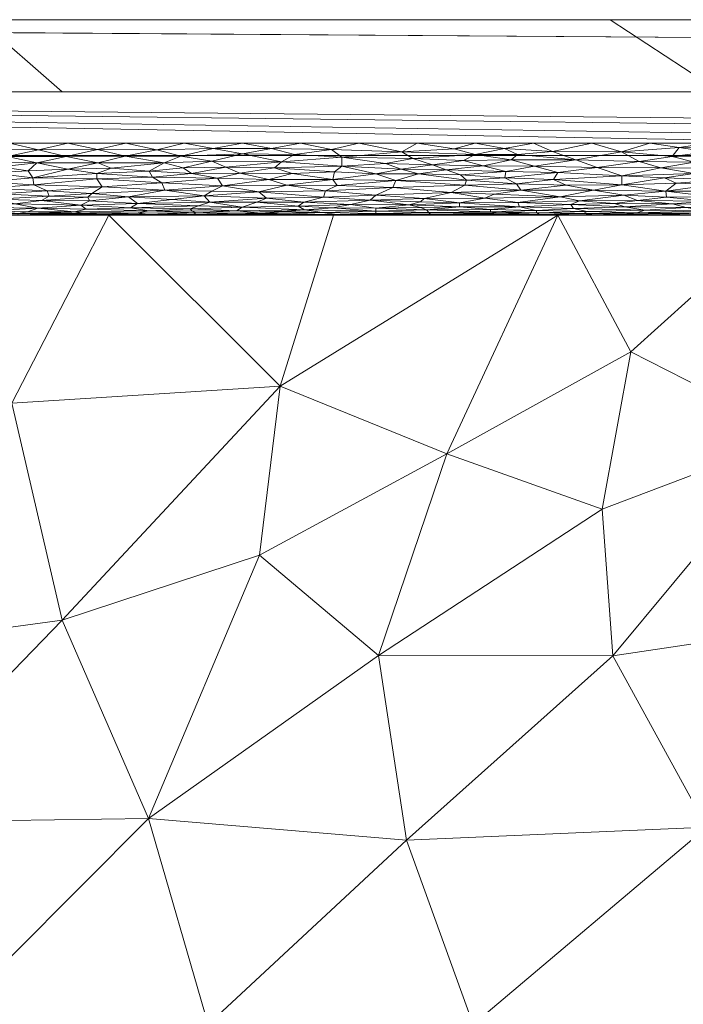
# Model space of a CAD drawing. Header units: millimetres. Extents: x -300 to 300, y 0 to 450.
# Tile 226 of 256: x 54 to 72, y 423 to 450. Entities that reach past the tile are written whole.
import ezdxf

# ---------------------------------------------------------------- set-up
doc = ezdxf.new("R2010")
doc.units = ezdxf.units.MM
doc.layers.add('A-GENM', color=13, linetype='Continuous')

# ---------------------------------------------------------------- blocks, each defined once
blk = doc.blocks.new('MODEL_CCAS0420-1080410R0 - MODEL_CCAS0420-1080410R0-453240-Preview')
at = {"layer": 'A-GENM', "lineweight": 9}
mesh = blk.add_polyface(dxfattribs=at)
corners = [(-296.159, -20, -110), (-295.657, -15.55, -110), (-294.177, -11.323, -110), (-291.793, -7.531, -110), (-288.625, -4.364, -110), (-284.831, -1.981, -110), (-280.602, -0.502, -110), (-276.147, 0, -110), (276.147, 0, -110), (280.596, -0.501, -110), (284.825, -1.978, -110), (288.619, -4.359, -110), (291.788, -7.525, -110), (294.174, -11.316, -110), (295.656, -15.545, -110), (296.159, -20, -110), (296.159, -426.171, -110), (295.658, -430.617, -110), (294.182, -434.842, -110), (291.802, -438.632, -110), (288.638, -441.797, -110), (284.848, -444.179, -110), (280.622, -445.657, -110), (276.171, -446.159, -110), (-276.171, -446.159, -110), (-280.617, -445.658, -110), (-284.842, -444.182, -110), (-288.632, -441.802, -110), (-291.797, -438.638, -110), (-294.179, -434.848, -110), (-295.657, -430.622, -110), (-296.159, -426.171, -110)]
mesh.append_faces([[corners[k] for k in face] for face in [(15, 12, 13, 14)]], dxfattribs={"vtx0": -1})
mesh.append_faces([[corners[k] for k in face] for face in [(16, 8, 15)]], dxfattribs={"vtx0": -1, "vtx1": -1})
mesh.append_faces([[corners[k] for k in face] for face in [(24, 31, 7, 8)]], dxfattribs={"vtx0": -1, "vtx1": -1, "vtx3": -1})
mesh.append_faces([[corners[k] for k in face] for face in [(31, 24, 25, 30), (18, 21, 22, 17), (17, 22, 23, 16)]], dxfattribs={"vtx0": -1, "vtx2": -1})
mesh.append_faces([[corners[k] for k in face] for face in [(0, 3, 4, 5), (0, 5, 6, 7)]], dxfattribs={"vtx0": -1, "vtx3": -1})
mesh.append_faces([[corners[k] for k in face] for face in [(28, 29, 27)]], dxfattribs={"vtx1": -1})
mesh.append_faces([[corners[k] for k in face] for face in [(25, 26, 30), (11, 12, 15, 10), (9, 10, 15, 8), (31, 0, 7)]], dxfattribs={"vtx1": -1, "vtx2": -1})
mesh.append_faces([[corners[k] for k in face] for face in [(23, 24, 8, 16)]], dxfattribs={"vtx1": -1, "vtx2": -1, "vtx3": -1})
mesh.append_faces([[corners[k] for k in face] for face in [(26, 27, 29, 30)]], dxfattribs={"vtx1": -1, "vtx3": -1})
mesh.append_faces([[corners[k] for k in face] for face in [(19, 20, 21, 18)]], dxfattribs={"vtx2": -1})
mesh.append_faces([[corners[k] for k in face] for face in [(0, 1, 2, 3)]], dxfattribs={"vtx3": -1})
mesh = blk.add_polyface(dxfattribs=at)
corners = [(-279.918, -2), (-292.651, -7.27), (-297.929, -20), (-297.929, -224.97), (-297.929, -429.94), (-292.661, -442.661), (-279.94, -447.929), (0, -447.929), (279.94, -447.929), (292.661, -442.661), (297.929, -429.94), (297.929, -224.97), (297.929, -20), (292.651, -7.27), (279.918, -2), (0, -2), (0, -3.5), (13.257, -3.5), (26.515, -3.5), (39.772, -3.5), (53.029, -3.5), (66.287, -3.5), (79.544, -3.5), (92.801, -3.5), (106.059, -3.5), (119.316, -3.5), (132.573, -3.5), (145.831, -3.5), (159.088, -3.5), (172.345, -3.5), (185.603, -3.5), (198.86, -3.5), (212.117, -3.5), (225.375, -3.5), (238.632, -3.5), (251.889, -3.5), (265.147, -3.5), (278.404, -3.5), (291.028, -7.487), (296.497, -19.511), (296.5, -32.769), (296.5, -46.026), (296.5, -59.283), (296.5, -72.541), (296.5, -85.798), (296.5, -99.055), (296.5, -112.313), (296.5, -125.57), (296.5, -138.827), (296.5, -152.085), (296.5, -165.342), (296.5, -178.599), (296.5, -191.857), (296.5, -205.114), (296.5, -218.371), (296.5, -231.629), (296.5, -244.886), (296.5, -258.143), (296.499, -271.401), (296.499, -284.658), (296.499, -297.915), (296.499, -311.173), (296.499, -324.43), (296.499, -337.687), (296.5, -350.945), (296.5, -364.202), (296.5, -377.459), (296.5, -390.717), (296.5, -403.974), (296.5, -417.231), (296.497, -430.489), (291.028, -442.513), (278.404, -446.5), (265.147, -446.5), (251.889, -446.5), (238.632, -446.5), (225.375, -446.5), (212.117, -446.5), (198.86, -446.5), (185.603, -446.5), (172.345, -446.5), (159.088, -446.5), (145.831, -446.5), (132.573, -446.5), (119.316, -446.5), (106.059, -446.5), (92.801, -446.5), (79.544, -446.5), (66.287, -446.5), (53.029, -446.5), (39.772, -446.5), (26.515, -446.5), (13.257, -446.5), (0, -446.5), (-12.926, -446.5), (-25.852, -446.5), (-38.777, -446.5), (-51.703, -446.5), (-64.629, -446.5), (-77.555, -446.5), (-90.48, -446.5), (-103.406, -446.5), (-116.332, -446.5), (-129.258, -446.5), (-142.183, -446.5), (-155.109, -446.5), (-168.035, -446.5), (-180.961, -446.5), (-193.887, -446.5), (-206.812, -446.5), (-219.738, -446.5), (-232.664, -446.5), (-245.59, -446.5), (-258.515, -446.5), (-271.441, -446.5), (-284.356, -445.968), (-294.544, -438.124), (-296.5, -425.35), (-296.5, -412.424), (-296.5, -399.498), (-296.5, -386.572), (-296.5, -373.646), (-296.5, -360.721), (-296.5, -347.795), (-296.499, -334.869), (-296.499, -321.943), (-296.499, -309.018), (-296.499, -296.092), (-296.499, -283.166), (-296.499, -270.24), (-296.5, -257.315), (-296.5, -244.389), (-296.5, -231.463), (-296.5, -218.537), (-296.5, -205.611), (-296.5, -192.686), (-296.5, -179.76), (-296.5, -166.834), (-296.5, -153.908), (-296.5, -140.983), (-296.5, -128.057), (-296.5, -115.131), (-296.5, -102.205), (-296.5, -89.28), (-296.5, -76.354), (-296.5, -63.428), (-296.5, -50.502), (-296.5, -37.576), (-296.5, -24.651), (-294.544, -11.876), (-284.356, -4.032), (-271.441, -3.5), (-258.515, -3.5), (-245.59, -3.5), (-232.664, -3.5), (-219.738, -3.5), (-206.812, -3.5), (-193.887, -3.5), (-180.961, -3.5), (-168.035, -3.5), (-155.109, -3.5), (-142.183, -3.5), (-129.258, -3.5), (-116.332, -3.5), (-103.406, -3.5), (-90.48, -3.5), (-77.555, -3.5), (-64.629, -3.5), (-51.703, -3.5), (-38.777, -3.5), (-25.852, -3.5), (-12.926, -3.5), (-294.538, -438.129), (-294.547, -438.108)]
mesh.append_faces([[corners[k] for k in face] for face in [(116, 172, 173)]])
mesh.append_faces([[corners[k] for k in face] for face in [(118, 4, 117), (6, 115, 5), (115, 6, 114), (7, 104, 6), (1, 150, 0), (151, 0, 150)]], dxfattribs={"vtx0": -1, "vtx1": -1})
mesh.append_faces([[corners[k] for k in face] for face in [(4, 124, 125), (7, 99, 100), (2, 148, 149), (149, 1, 2), (2, 141, 142), (0, 151, 152), (0, 160, 161, 15), (15, 165, 166), (15, 170, 171), (8, 81, 82, 7), (8, 72, 73), (11, 61, 62, 10), (12, 46, 47, 11), (38, 13, 14, 37), (13, 38, 39, 12)]], dxfattribs={"vtx0": -1, "vtx2": -1})
mesh.append_faces([[corners[k] for k in face] for face in [(4, 118, 119, 120), (4, 120, 121, 122), (3, 128, 129, 130), (3, 130, 131, 132), (3, 138, 139, 140), (0, 154, 155, 156), (0, 156, 157, 158), (15, 161, 162, 163), (15, 163, 164, 165), (8, 73, 74, 75), (7, 86, 87, 88), (7, 83, 84, 85), (10, 68, 69, 70), (11, 55, 56, 57), (14, 28, 29, 30), (14, 32, 33, 34), (15, 19, 20, 21), (12, 44, 45, 46), (11, 49, 50, 51), (11, 47, 48, 49), (12, 39, 40, 41)]], dxfattribs={"vtx0": -1, "vtx3": -1})
mesh.append_faces([[corners[k] for k in face] for face in [(123, 124, 4, 122), (127, 128, 3, 126), (113, 114, 6, 112), (111, 112, 6, 110), (109, 110, 6, 108), (107, 108, 6, 106), (96, 97, 7, 95), (105, 106, 6, 104), (103, 104, 7, 102), (101, 102, 7, 100), (98, 99, 7, 97), (94, 95, 7, 93), (135, 136, 3, 134), (137, 138, 3, 136), (133, 134, 3, 132), (145, 146, 2, 144), (147, 148, 2, 146), (143, 144, 2, 142), (149, 150, 1), (153, 154, 0, 152), (159, 160, 0, 158), (169, 170, 15, 168), (167, 168, 15, 166), (78, 79, 8, 77), (80, 81, 8, 79), (76, 77, 8, 75), (91, 92, 7, 90), (89, 90, 7, 88), (85, 86, 7), (82, 83, 7), (67, 68, 10, 66), (65, 66, 10, 64), (60, 61, 11, 59), (58, 59, 11, 57), (63, 64, 10, 62), (54, 55, 11, 53), (26, 27, 15, 25), (31, 32, 14, 30), (16, 17, 15, 171), (18, 19, 15, 17), (24, 25, 15, 23), (22, 23, 15, 21), (34, 35, 14), (52, 53, 11, 51), (36, 37, 14, 35), (42, 43, 12, 41), (43, 44, 12), (92, 93, 7)]], dxfattribs={"vtx1": -1, "vtx2": -1})
mesh.append_faces([[corners[k] for k in face] for face in [(3, 4, 125, 126), (2, 3, 140, 141), (71, 72, 8, 9), (70, 71, 9, 10), (27, 28, 14, 15)]], dxfattribs={"vtx1": -1, "vtx3": -1})
mesh.append_faces([[corners[k] for k in face] for face in [(4, 173, 117), (115, 172, 5)]], dxfattribs={"vtx2": -1})
mesh = blk.add_polyface(dxfattribs=at)
corners = [(-49.336, -427.647, -44.774), (-54.783, -433.256, -31.531), (-48.728, -432.433, -33.475), (-62.309, -444.5, -4.988), (-60.826, -439.751, -16.195), (-68.54, -444.5, -4.988), (-79.704, -427.665, -44.731), (-80.894, -422.037, -58.018), (-87.518, -427.739, -44.557), (-51.478, -422.037, -58.018), (-57.173, -427.758, -44.511), (-66.186, -422.036, -58.018), (-72.672, -427.511, -45.093), (-64.339, -427.153, -45.938), (-94.007, -433.442, -31.096), (-92.629, -438.996, -17.98), (-86.104, -433.293, -31.444), (-44.124, -422.037, -58.018), (-41.439, -428.049, -43.827), (-70.062, -432.269, -33.858), (-63.555, -432.279, -33.836), (-87.233, -444.5, -4.989), (-81.002, -444.5, -4.989), (-79.936, -437.749, -20.921), (-95.602, -422.04, -58.018), (-94.872, -427.642, -44.79), (-88.248, -422.038, -58.018), (-78.299, -433.497, -30.96), (-73.54, -422.036, -58.018), (-75.142, -438.372, -19.451), (-85.302, -438.583, -18.953), (-93.464, -444.5, -4.99), (-53.38, -439.287, -17.292), (-70.561, -440.709, -13.932), (-69.769, -436.339, -24.25), (-74.771, -444.5, -4.989), (-58.832, -422.036, -58.018), (-65.459, -437.877, -20.619), (-60.255, -435.067, -27.253), (-44.282, -435.027, -27.351), (-45.688, -440.095, -15.386), (-49.847, -444.5, -4.987), (-43.616, -444.5, -4.989), (-56.078, -444.5, -4.988), (-99.695, -444.5, -4.99)]
mesh.append_faces([[corners[k] for k in face] for face in [(3, 4, 5), (24, 25, 26), (7, 6, 28), (11, 13, 36), (21, 30, 31)]], dxfattribs={"vtx0": -1, "vtx1": -1})
mesh.append_faces([[corners[k] for k in face] for face in [(0, 1, 2), (6, 7, 8), (9, 10, 0), (11, 12, 13), (14, 15, 16), (16, 6, 8), (17, 0, 18), (13, 19, 20), (19, 13, 12), (8, 25, 14), (25, 8, 26), (6, 16, 27), (8, 14, 16), (6, 12, 28), (27, 12, 6), (19, 27, 29), (16, 15, 30), (15, 31, 30), (32, 2, 1), (23, 30, 21), (29, 33, 34), (19, 29, 34), (19, 12, 27), (13, 10, 36), (20, 34, 37), (37, 38, 20), (18, 2, 39), (1, 0, 10), (39, 32, 40), (20, 10, 13), (1, 10, 38), (30, 27, 16), (32, 41, 40), (38, 37, 4), (27, 30, 23), (20, 38, 10), (32, 1, 4), (38, 4, 1), (43, 32, 4), (37, 5, 4), (19, 34, 20), (37, 34, 33), (37, 33, 5), (35, 33, 29), (0, 2, 18), (39, 2, 32), (23, 29, 27), (29, 23, 22)]], dxfattribs={"vtx0": -1, "vtx1": -1, "vtx2": -1})
mesh.append_faces([[corners[k] for k in face] for face in [(33, 35, 5), (0, 17, 9), (15, 44, 31)]], dxfattribs={"vtx0": -1, "vtx2": -1})
mesh.append_faces([[corners[k] for k in face] for face in [(21, 22, 23), (7, 26, 8), (11, 28, 12), (9, 36, 10), (22, 35, 29), (41, 42, 40), (3, 43, 4), (43, 41, 32)]], dxfattribs={"vtx1": -1, "vtx2": -1})
mesh = blk.add_polyface(dxfattribs=at)
corners = [(-18.693, -444.5, -4.995), (-24.923, -444.5, -4.994), (-24.186, -444.5, -2), (-18.14, -444.5, -2), (-12.462, -444.5, -4.997), (-12.093, -444.5, -2), (-162.003, -444.5, -5.056), (-163.258, -444.5, -2), (-157.211, -444.5, -2), (-155.772, -444.5, -5.054), (-31.154, -444.5, -4.992), (-37.385, -444.5, -4.99), (-36.28, -444.5, -2), (-30.233, -444.5, -2), (-96.746, -444.5, -2), (-90.699, -444.5, -2), (-93.464, -444.5, -4.99), (-99.695, -444.5, -4.99), (-84.652, -444.5, -2), (-78.606, -444.5, -2), (-81.002, -444.5, -4.989), (-87.233, -444.5, -4.989), (-6.047, -444.5, -2), (-6, -444.5, -4.998), (-118.387, -444.5, -5.013), (-124.618, -444.5, -5.021), (-120.932, -444.5, -2), (-137.079, -444.5, -5.037), (-139.072, -444.5, -2), (-133.025, -444.5, -2), (-130.849, -444.5, -5.029), (-49.847, -444.5, -4.987), (-56.078, -444.5, -4.988), (-54.419, -444.5, -2), (-48.373, -444.5, -2), (0, -444.5, -2), (0, -444.5, -3.5), (-102.792, -444.5, -2), (-105.925, -444.5, -4.998), (-108.839, -444.5, -2), (-43.616, -444.5, -4.989), (-42.326, -444.5, -2), (-126.978, -444.5, -2), (-114.885, -444.5, -2), (-112.156, -444.5, -5.006), (-145.118, -444.5, -2), (-143.31, -444.5, -5.045), (-149.541, -444.5, -5.052), (0, -444.5, -5), (-74.771, -444.5, -4.989), (-72.559, -444.5, -2), (-68.54, -444.5, -4.988), (-62.309, -444.5, -4.988), (-66.513, -444.5, -2), (-168.234, -444.5, -5.058), (-169.305, -444.5, -2), (-151.165, -444.5, -2), (-60.466, -444.5, -2), (-174.465, -444.5, -5.059)]
mesh.append_faces([[corners[k] for k in face] for face in [(53, 51, 50), (20, 19, 49), (46, 28, 27), (56, 9, 8)]], dxfattribs={"vtx0": -1, "vtx1": -1})
mesh.append_faces([[corners[k] for k in face] for face in [(23, 22, 36)]], dxfattribs={"vtx0": -1, "vtx1": -1, "vtx2": -1})
mesh.append_faces([[corners[k] for k in face] for face in [(6, 7, 8, 9), (27, 28, 29, 30), (37, 17, 38, 39), (30, 29, 42, 25), (24, 26, 43, 44), (49, 19, 50, 51), (54, 55, 7, 6), (39, 38, 44, 43)]], dxfattribs={"vtx0": -1, "vtx2": -1})
mesh.append_faces([[corners[k] for k in face] for face in [(24, 25, 26), (52, 51, 53), (53, 57, 52), (37, 14, 17), (42, 26, 25), (54, 58, 55)]], dxfattribs={"vtx1": -1, "vtx2": -1})
mesh.append_faces([[corners[k] for k in face] for face in [(0, 1, 2, 3), (4, 0, 3, 5), (10, 11, 12, 13), (14, 15, 16, 17), (18, 19, 20, 21), (5, 22, 23, 4), (1, 10, 13, 2), (31, 32, 33, 34), (11, 40, 41, 12), (45, 28, 46, 47), (15, 18, 21, 16), (47, 9, 56, 45), (40, 31, 34, 41), (32, 52, 57, 33)]], dxfattribs={"vtx1": -1, "vtx3": -1})
mesh.append_faces([[corners[k] for k in face] for face in [(22, 35, 36), (36, 48, 23)]], dxfattribs={"vtx2": -1})
mesh = blk.add_polyface(dxfattribs=at)
corners = [(-72.325, -445.97, -0.077), (-71.395, -445.812, -0.129), (-73.187, -445.807, -0.131), (-70.732, -444.568, -1.482), (-72.413, -444.558, -1.52), (-72.671, -444.625, -1.304), (-72.881, -445.351, -0.367), (-71.533, -445.17, -0.507), (-73.282, -445.169, -0.508), (-72.32, -445.655, -0.194), (-70.949, -444.639, -1.266), (-71.717, -444.817, -0.92), (-70.395, -444.734, -1.062), (-72.094, -444.714, -1.101), (-70.361, -444.533, -1.638), (-70.317, -445.59, -0.226), (-71.501, -445.538, -0.253), (-72.91, -446.107, -0.043), (-71.706, -446.133, -0.038), (-71.9, -446.381, -0.004), (-72.707, -446.5), (-71.092, -446.5), (-70.305, -446.256, -0.017), (-73.934, -444.58, -1.439), (-73.818, -444.693, -1.143), (-73.215, -444.791, -0.961), (-71.552, -445.005, -0.671), (-70.365, -445.057, -0.615), (-71.194, -444.513, -1.77), (-73.315, -444.511, -1.789), (-72.559, -444.5, -2), (-72.72, -444.892, -0.81), (-70.746, -444.913, -0.783), (-72.852, -445.014, -0.66), (-72.707, -446.26, -0.016), (-70.794, -445.994, -0.071), (-71.821, -445.393, -0.339), (-70.315, -445.348, -0.369), (-73.089, -445.48, -0.285), (-73.866, -445.975, -0.076), (-73.673, -446.365, -0.005), (-71.047, -444.5, -2)]
mesh.append_faces([[corners[k] for k in face] for face in [(0, 1, 2), (3, 4, 5), (6, 7, 8), (1, 9, 2), (10, 3, 5), (11, 12, 13), (14, 4, 3), (9, 15, 16), (17, 18, 0), (22, 18, 19), (5, 4, 23), (24, 25, 13), (5, 24, 13), (10, 5, 13), (12, 10, 13), (13, 25, 11), (26, 7, 27), (4, 28, 29), (28, 30, 29), (31, 32, 11), (31, 11, 25), (31, 33, 26), (18, 17, 34), (0, 35, 1), (15, 9, 1), (36, 37, 7), (18, 35, 0), (9, 16, 38), (38, 36, 6), (19, 18, 34), (22, 35, 18), (37, 36, 16), (0, 39, 17), (20, 19, 40), (22, 19, 21), (40, 19, 34), (7, 33, 8), (4, 14, 28), (31, 26, 32), (7, 26, 33), (38, 16, 36), (7, 6, 36)]], dxfattribs={"vtx0": -1, "vtx1": -1, "vtx2": -1})
mesh.append_faces([[corners[k] for k in face] for face in [(19, 20, 21)]], dxfattribs={"vtx0": -1, "vtx2": -1})
mesh.append_faces([[corners[k] for k in face] for face in [(41, 30, 28)]], dxfattribs={"vtx1": -1, "vtx2": -1})
mesh = blk.add_polyface(dxfattribs=at)
corners = [(-67.949, -444.569, -1.477), (-69.25, -444.549, -1.558), (-69.346, -444.607, -1.355), (-70.949, -444.639, -1.266), (-70.395, -444.734, -1.062), (-68.968, -444.687, -1.156), (-67.892, -445.864, -0.11), (-69.631, -445.824, -0.125), (-69.037, -446.041, -0.058), (-70.305, -446.256, -0.017), (-71.092, -446.5), (-69.476, -446.5), (-68.893, -444.793, -0.958), (-70.112, -444.823, -0.911), (-68.532, -445.683, -0.182), (-70.317, -445.59, -0.226), (-68.387, -446.271, -0.015), (-70.732, -444.568, -1.482), (-70.361, -444.533, -1.638), (-69.555, -444.514, -1.762), (-71.047, -444.5, -2), (-71.194, -444.513, -1.77), (-67.937, -444.629, -1.292), (-69.138, -444.897, -0.804), (-68.599, -445.006, -0.669), (-70.365, -445.057, -0.615), (-68.024, -444.524, -1.688), (-68.536, -444.505, -1.857), (-69.536, -444.5, -2), (-71.717, -444.817, -0.92), (-70.746, -444.913, -0.783), (-70.794, -445.994, -0.071), (-71.395, -445.812, -0.129), (-68.417, -445.49, -0.28), (-68.766, -445.33, -0.382), (-70.315, -445.348, -0.369), (-67.512, -445.195, -0.486), (-69.53, -445.198, -0.483), (-71.533, -445.17, -0.507), (-68.024, -444.5, -2), (-67.86, -446.5), (-71.552, -445.005, -0.671), (-71.501, -445.538, -0.253)]
mesh.append_faces([[corners[k] for k in face] for face in [(28, 27, 39), (40, 16, 11), (20, 19, 28)]], dxfattribs={"vtx0": -1, "vtx1": -1})
mesh.append_faces([[corners[k] for k in face] for face in [(0, 1, 2), (3, 4, 5), (6, 7, 8), (12, 4, 13), (2, 3, 5), (7, 14, 15), (8, 9, 16), (3, 2, 17), (4, 12, 5), (2, 1, 17), (18, 17, 1), (1, 19, 18), (19, 20, 21), (22, 2, 5), (12, 13, 23), (24, 23, 25), (1, 26, 19), (19, 27, 28), (29, 30, 13), (31, 8, 7), (7, 32, 31), (33, 34, 35), (14, 7, 6), (15, 32, 7), (15, 33, 35), (8, 31, 9), (11, 16, 9), (15, 14, 33), (34, 36, 37), (34, 37, 35), (38, 35, 37), (25, 38, 37), (26, 27, 19), (19, 21, 18), (24, 25, 37), (41, 25, 30), (29, 13, 4), (30, 25, 23), (30, 23, 13), (35, 42, 15)]], dxfattribs={"vtx0": -1, "vtx1": -1, "vtx2": -1})
mesh.append_faces([[corners[k] for k in face] for face in [(9, 10, 11)]], dxfattribs={"vtx0": -1, "vtx2": -1})
mesh = blk.add_polyface(dxfattribs=at)
corners = [(-68.024, -444.5, -2), (-67.268, -444.506, -1.846), (-66.513, -444.5, -2), (-68.532, -445.683, -0.182), (-67.067, -445.536, -0.254), (-68.417, -445.49, -0.28), (-68.599, -445.006, -0.669), (-69.53, -445.198, -0.483), (-67.512, -445.195, -0.486), (-67.473, -444.732, -1.064), (-67.429, -444.853, -0.866), (-65.808, -444.847, -0.875), (-66.667, -444.662, -1.211), (-65.806, -444.73, -1.069), (-68.536, -444.505, -1.857), (-68.024, -444.524, -1.688), (-67.052, -446.349, -0.007), (-67.86, -446.5), (-66.245, -446.5), (-67.392, -445.367, -0.356), (-67.09, -445.71, -0.17), (-66.513, -444.971, -0.71), (-68.968, -444.687, -1.156), (-68.893, -444.793, -0.958), (-67.937, -444.629, -1.292), (-66.664, -444.595, -1.391), (-69.138, -444.897, -0.804), (-66.767, -445.089, -0.582), (-68.766, -445.33, -0.382), (-69.346, -444.607, -1.355), (-67.949, -444.569, -1.477), (-66.513, -444.525, -1.681), (-66.878, -444.554, -1.539), (-69.25, -444.549, -1.558), (-67.241, -446.039, -0.059), (-67.418, -446.187, -0.028), (-66.244, -446.185, -0.028), (-67.892, -445.864, -0.11), (-66.468, -445.872, -0.108), (-65.832, -445.618, -0.212), (-69.037, -446.041, -0.058), (-68.387, -446.271, -0.015), (-65.997, -445.475, -0.288), (-65.953, -445.337, -0.377), (-65.58, -445.133, -0.541)]
mesh.append_faces([[corners[k] for k in face] for face in [(0, 1, 2)]], dxfattribs={"vtx0": -1, "vtx1": -1})
mesh.append_faces([[corners[k] for k in face] for face in [(3, 4, 5), (6, 7, 8), (9, 10, 11), (12, 9, 13), (1, 14, 15), (19, 5, 4), (3, 20, 4), (6, 21, 10), (9, 22, 23), (10, 9, 23), (24, 12, 25), (10, 21, 11), (26, 10, 23), (27, 6, 8), (19, 28, 5), (29, 24, 30), (0, 14, 1), (15, 31, 1), (15, 30, 32), (9, 24, 22), (24, 25, 30), (32, 30, 25), (15, 33, 30), (9, 12, 24), (34, 35, 36), (20, 3, 37), (38, 20, 37), (20, 39, 4), (38, 37, 34), (37, 40, 34), (35, 40, 41), (4, 42, 19), (43, 8, 19), (8, 28, 19), (15, 32, 31), (17, 16, 41), (35, 16, 36), (10, 26, 6), (6, 27, 21), (8, 44, 27), (40, 35, 34), (16, 35, 41)]], dxfattribs={"vtx0": -1, "vtx1": -1, "vtx2": -1})
mesh.append_faces([[corners[k] for k in face] for face in [(16, 17, 18)]], dxfattribs={"vtx0": -1, "vtx2": -1})
mesh = blk.add_polyface(dxfattribs=at)
corners = [(-67.473, -444.732, -1.064), (-65.808, -444.847, -0.875), (-65.806, -444.73, -1.069), (-67.512, -445.195, -0.486), (-65.953, -445.337, -0.377), (-65.58, -445.133, -0.541), (-65.802, -444.506, -1.842), (-67.268, -444.506, -1.846), (-66.513, -444.525, -1.681), (-64.726, -444.714, -1.1), (-64.893, -444.651, -1.237), (-65.001, -444.527, -1.674), (-66.878, -444.554, -1.539), (-64.952, -444.575, -1.455), (-66.244, -446.185, -0.028), (-64.51, -446.072, -0.051), (-65.921, -446.023, -0.063), (-65.997, -445.475, -0.288), (-64.041, -445.46, -0.297), (-65.057, -445.899, -0.099), (-66.468, -445.872, -0.108), (-67.09, -445.71, -0.17), (-65.436, -445.757, -0.15), (-67.052, -446.349, -0.007), (-65.66, -446.344, -0.007), (-64.825, -444.963, -0.72), (-66.513, -444.971, -0.71), (-64.401, -444.785, -0.97), (-63.959, -445.272, -0.424), (-64.669, -445.645, -0.199), (-66.767, -445.089, -0.582), (-64.721, -444.868, -0.844), (-66.667, -444.662, -1.211), (-66.664, -444.595, -1.391), (-64.245, -444.506, -1.839), (-66.513, -444.5, -2), (-65.001, -444.5, -2), (-67.241, -446.039, -0.059), (-64.207, -446.255, -0.017), (-64.629, -446.5), (-65.832, -445.618, -0.212), (-67.067, -445.536, -0.254), (-64.192, -445.78, -0.141), (-67.392, -445.367, -0.356), (-66.245, -446.5)]
mesh.append_faces([[corners[k] for k in face] for face in [(39, 24, 44)]], dxfattribs={"vtx0": -1, "vtx1": -1})
mesh.append_faces([[corners[k] for k in face] for face in [(0, 1, 2), (3, 4, 5), (6, 7, 8), (2, 9, 10), (11, 12, 13), (14, 15, 16), (4, 17, 18), (16, 19, 20), (21, 20, 22), (16, 15, 19), (14, 23, 24), (25, 1, 26), (27, 2, 1), (5, 25, 26), (5, 4, 28), (29, 18, 17), (30, 5, 26), (31, 27, 1), (32, 10, 33), (12, 11, 8), (33, 10, 13), (11, 34, 6), (11, 6, 8), (7, 6, 35), (6, 34, 36), (10, 32, 2), (37, 14, 16), (38, 24, 39), (20, 19, 22), (40, 17, 41), (37, 16, 20), (15, 14, 38), (22, 29, 40), (22, 40, 21), (42, 22, 19), (17, 40, 29), (43, 17, 4), (13, 12, 33), (24, 23, 44), (38, 14, 24), (1, 25, 31), (2, 27, 9)]], dxfattribs={"vtx0": -1, "vtx1": -1, "vtx2": -1})
mesh.append_faces([[corners[k] for k in face] for face in [(36, 35, 6)]], dxfattribs={"vtx1": -1, "vtx2": -1})
mesh = blk.add_polyface(dxfattribs=at)
corners = [(-62.29, -444.702, -1.124), (-63.489, -444.612, -1.34), (-63.487, -444.697, -1.135), (-62.411, -445.326, -0.384), (-64.041, -445.46, -0.297), (-62.293, -445.489, -0.28), (-64.726, -444.714, -1.1), (-64.893, -444.651, -1.237), (-64.401, -444.785, -0.97), (-64.721, -444.868, -0.844), (-63.328, -444.914, -0.782), (-64.825, -444.963, -0.72), (-65.58, -445.133, -0.541), (-63.484, -445.06, -0.612), (-63.959, -445.272, -0.424), (-65.436, -445.757, -0.15), (-64.192, -445.78, -0.141), (-64.669, -445.645, -0.199), (-64.51, -446.072, -0.051), (-63.753, -445.932, -0.088), (-65.057, -445.899, -0.099), (-64.952, -444.575, -1.455), (-63.489, -444.5, -2), (-64.245, -444.506, -1.839), (-62.949, -444.505, -1.855), (-65.001, -444.527, -1.674), (-63.488, -444.551, -1.549), (-61.978, -444.5, -2), (-63.486, -445.648, -0.198), (-64.207, -446.255, -0.017), (-62.254, -446.321, -0.009), (-62.537, -446.11, -0.042), (-63.013, -446.5), (-64.629, -446.5), (-62.782, -444.794, -0.956), (-61.999, -444.578, -1.444), (-62.029, -444.997, -0.68), (-62.088, -445.177, -0.501), (-63.806, -444.523, -1.697), (-65.001, -444.5, -2), (-62.543, -445.862, -0.111), (-65.953, -445.337, -0.377), (-62.408, -444.522, -1.706)]
mesh.append_faces([[corners[k] for k in face] for face in [(32, 29, 33)]], dxfattribs={"vtx0": -1, "vtx1": -1})
mesh.append_faces([[corners[k] for k in face] for face in [(0, 1, 2), (3, 4, 5), (6, 2, 7), (8, 9, 10), (11, 12, 13), (12, 14, 13), (15, 16, 17), (18, 19, 20), (21, 7, 1), (22, 23, 24), (25, 21, 26), (28, 5, 4), (16, 20, 19), (29, 30, 31), (29, 32, 30), (10, 11, 13), (2, 8, 34), (2, 1, 7), (1, 35, 26), (1, 26, 21), (36, 10, 13), (8, 10, 34), (14, 37, 13), (38, 23, 25), (25, 26, 38), (29, 31, 18), (19, 31, 40), (31, 19, 18), (16, 40, 28), (40, 16, 19), (17, 16, 28), (4, 17, 28), (41, 4, 14), (38, 24, 23), (26, 42, 38), (24, 38, 42), (10, 9, 11), (2, 6, 8), (34, 0, 2), (37, 14, 3), (4, 3, 14)]], dxfattribs={"vtx0": -1, "vtx1": -1, "vtx2": -1})
mesh.append_faces([[corners[k] for k in face] for face in [(23, 22, 39)]], dxfattribs={"vtx0": -1, "vtx2": -1})
mesh.append_faces([[corners[k] for k in face] for face in [(27, 22, 24)]], dxfattribs={"vtx1": -1, "vtx2": -1})
mesh = blk.add_polyface(dxfattribs=at)
corners = [(-62.088, -445.177, -0.501), (-60.242, -445.152, -0.523), (-62.029, -444.997, -0.68), (-62.782, -444.794, -0.956), (-63.328, -444.914, -0.782), (-61.485, -444.866, -0.847), (-60.455, -444.971, -0.71), (-61.33, -444.748, -1.035), (-62.29, -444.702, -1.124), (-60.966, -444.526, -1.677), (-60.186, -444.507, -1.827), (-61.612, -444.506, -1.841), (-61.999, -444.578, -1.444), (-62.408, -444.522, -1.706), (-63.488, -444.551, -1.549), (-61.978, -444.5, -2), (-62.949, -444.505, -1.855), (-62.334, -445.706, -0.171), (-63.486, -445.648, -0.198), (-62.543, -445.862, -0.111), (-62.254, -446.321, -0.009), (-61.397, -446.5), (-60.59, -446.355, -0.006), (-60.863, -445.985, -0.073), (-62.537, -446.11, -0.042), (-61.229, -446.19, -0.027), (-60.671, -445.814, -0.128), (-59.782, -446.206, -0.024), (-63.013, -446.5), (-62.293, -445.489, -0.28), (-61.017, -445.337, -0.377), (-62.411, -445.326, -0.384), (-63.484, -445.06, -0.612), (-60.181, -444.862, -0.853), (-59.778, -444.725, -1.079), (-61.505, -444.651, -1.238), (-63.489, -444.612, -1.34), (-60.9, -444.6, -1.374), (-60.302, -444.561, -1.511), (-60.517, -445.496, -0.276), (-61.161, -445.655, -0.194), (-60.466, -444.5, -2), (-59.62, -444.626, -1.301)]
mesh.append_faces([[corners[k] for k in face] for face in [(0, 1, 2), (3, 4, 5), (2, 5, 4), (1, 6, 2), (7, 8, 3), (9, 10, 11), (12, 13, 14), (15, 16, 11), (17, 18, 19), (20, 21, 22), (23, 19, 24), (23, 24, 25), (19, 23, 26), (22, 25, 20), (23, 25, 27), (20, 25, 24), (29, 30, 31), (3, 5, 7), (0, 2, 32), (2, 6, 5), (0, 30, 1), (6, 33, 5), (5, 33, 7), (34, 35, 7), (8, 7, 35), (36, 35, 12), (37, 12, 35), (12, 38, 9), (17, 29, 18), (39, 29, 40), (30, 0, 31), (41, 11, 10), (11, 16, 13), (9, 11, 13), (12, 9, 13), (37, 38, 12), (29, 39, 30), (26, 40, 17), (26, 17, 19), (29, 17, 40), (36, 8, 35), (35, 42, 37)]], dxfattribs={"vtx0": -1, "vtx1": -1, "vtx2": -1})
mesh.append_faces([[corners[k] for k in face] for face in [(28, 21, 20), (41, 15, 11)]], dxfattribs={"vtx1": -1, "vtx2": -1})
mesh = blk.add_polyface(dxfattribs=at)
corners = [(-60.455, -444.971, -0.71), (-58.725, -445.04, -0.633), (-58.877, -444.859, -0.856), (-60.59, -446.355, -0.006), (-61.397, -446.5), (-59.782, -446.5), (-60.242, -445.152, -0.523), (-59.62, -444.626, -1.301), (-58.33, -444.678, -1.174), (-58.384, -444.617, -1.326), (-59.713, -445.672, -0.187), (-59.325, -445.835, -0.121), (-58.369, -445.657, -0.193), (-58.166, -446.5), (-58.974, -446.355, -0.006), (-58.198, -444.504, -1.874), (-60.186, -444.507, -1.827), (-58.415, -444.52, -1.716), (-59.653, -444.529, -1.658), (-58.509, -444.569, -1.479), (-59.782, -446.206, -0.024), (-58.932, -446.004, -0.068), (-60.863, -445.985, -0.073), (-61.017, -445.337, -0.377), (-59.227, -445.314, -0.393), (-61.161, -445.655, -0.194), (-60.517, -445.496, -0.276), (-58.072, -446.142, -0.036), (-60.671, -445.814, -0.128), (-61.229, -446.19, -0.027), (-61.505, -444.651, -1.238), (-59.778, -444.725, -1.079), (-58.932, -445.172, -0.505), (-58.559, -444.762, -1.011), (-60.181, -444.862, -0.853), (-57.548, -445.403, -0.333), (-59.09, -445.525, -0.26), (-60.966, -444.526, -1.677), (-60.302, -444.561, -1.511), (-58.954, -444.5, -2), (-60.466, -444.5, -2), (-61.33, -444.748, -1.035), (-58.142, -445.818, -0.127), (-60.9, -444.6, -1.374)]
mesh.append_faces([[corners[k] for k in face] for face in [(13, 14, 5)]], dxfattribs={"vtx0": -1, "vtx1": -1})
mesh.append_faces([[corners[k] for k in face] for face in [(0, 1, 2), (1, 0, 6), (7, 8, 9), (10, 11, 12), (15, 16, 17), (18, 19, 17), (20, 21, 22), (23, 24, 6), (5, 14, 3), (25, 10, 26), (22, 21, 11), (20, 27, 21), (28, 22, 11), (14, 27, 20), (3, 14, 20), (20, 29, 3), (7, 30, 31), (23, 26, 24), (24, 32, 6), (31, 33, 8), (34, 0, 2), (35, 24, 36), (18, 37, 38), (18, 16, 37), (19, 18, 38), (16, 18, 17), (7, 19, 38), (7, 31, 8), (33, 31, 2), (16, 15, 39), (2, 31, 34), (41, 34, 31), (21, 42, 11), (12, 36, 10), (26, 10, 36), (28, 10, 25), (24, 26, 36), (10, 28, 11), (6, 32, 1), (7, 38, 43), (7, 9, 19)]], dxfattribs={"vtx0": -1, "vtx1": -1, "vtx2": -1})
mesh.append_faces([[corners[k] for k in face] for face in [(3, 4, 5)]], dxfattribs={"vtx0": -1, "vtx2": -1})
mesh.append_faces([[corners[k] for k in face] for face in [(39, 40, 16)]], dxfattribs={"vtx1": -1, "vtx2": -1})
mesh = blk.add_polyface(dxfattribs=at)
corners = [(-57.608, -445.953, -0.082), (-56.525, -446.143, -0.036), (-55.774, -445.955, -0.082), (-57.168, -444.523, -1.697), (-58.509, -444.569, -1.479), (-56.841, -444.554, -1.538), (-56.675, -444.707, -1.114), (-57.181, -444.618, -1.322), (-58.33, -444.678, -1.174), (-58.384, -444.617, -1.326), (-58.877, -444.859, -0.856), (-57.828, -444.939, -0.749), (-56.874, -444.825, -0.907), (-58.072, -446.142, -0.036), (-57.408, -446.319, -0.009), (-58.142, -445.818, -0.127), (-58.369, -445.657, -0.193), (-59.325, -445.835, -0.121), (-56.855, -444.505, -1.85), (-57.443, -444.5, -2), (-58.198, -444.504, -1.874), (-58.932, -446.004, -0.068), (-57.197, -445.726, -0.163), (-57.283, -445.56, -0.241), (-57.548, -445.403, -0.333), (-59.09, -445.525, -0.26), (-57.626, -445.196, -0.485), (-55.892, -445.289, -0.411), (-59.227, -445.314, -0.393), (-56.55, -446.5), (-55.76, -446.326, -0.009), (-58.974, -446.355, -0.006), (-58.166, -446.5), (-56.622, -445.006, -0.67), (-58.725, -445.04, -0.633), (-58.932, -445.172, -0.505), (-58.954, -444.5, -2), (-55.931, -444.519, -1.725), (-58.559, -444.762, -1.011), (-55.602, -445.105, -0.567), (-58.415, -444.52, -1.716), (-55.931, -444.5, -2), (-56.139, -445.805, -0.131), (-55.743, -445.662, -0.191), (-55.742, -445.514, -0.266)]
mesh.append_faces([[corners[k] for k in face] for face in [(29, 14, 32), (36, 20, 19)]], dxfattribs={"vtx0": -1, "vtx1": -1})
mesh.append_faces([[corners[k] for k in face] for face in [(0, 1, 2), (3, 4, 5), (6, 7, 8), (7, 9, 8), (10, 11, 12), (1, 13, 14), (15, 16, 17), (18, 19, 20), (0, 15, 21), (22, 15, 0), (0, 21, 13), (23, 24, 25), (26, 24, 27), (24, 26, 28), (14, 29, 30), (13, 1, 0), (13, 31, 14), (14, 31, 32), (33, 34, 26), (34, 11, 10), (34, 35, 26), (25, 16, 23), (4, 7, 5), (3, 37, 18), (8, 38, 6), (26, 39, 33), (3, 18, 20), (3, 20, 40), (4, 3, 40), (5, 37, 3), (10, 12, 38), (6, 38, 12), (0, 42, 22), (16, 15, 22), (16, 22, 23), (43, 23, 22), (44, 24, 23), (34, 33, 11), (12, 11, 33), (28, 26, 35), (7, 4, 9)]], dxfattribs={"vtx0": -1, "vtx1": -1, "vtx2": -1})
mesh.append_faces([[corners[k] for k in face] for face in [(41, 19, 18)]], dxfattribs={"vtx1": -1, "vtx2": -1})
mesh = blk.add_polyface(dxfattribs=at)
corners = [(-55.294, -444.775, -0.988), (-54.106, -444.694, -1.141), (-55.442, -444.665, -1.205), (-56.525, -446.143, -0.036), (-54.891, -446.133, -0.038), (-55.774, -445.955, -0.082), (-55.175, -444.504, -1.864), (-54.419, -444.5, -2), (-55.931, -444.5, -2), (-55.76, -446.326, -0.009), (-56.855, -444.505, -1.85), (-55.931, -444.519, -1.725), (-55.743, -445.662, -0.191), (-57.197, -445.726, -0.163), (-56.139, -445.805, -0.131), (-55.602, -445.105, -0.567), (-54.36, -445.181, -0.498), (-54.42, -445.025, -0.649), (-56.841, -444.554, -1.538), (-55.111, -444.598, -1.381), (-55.357, -444.549, -1.56), (-54.935, -446.5), (-54.127, -446.317, -0.01), (-54.073, -445.952, -0.083), (-54.934, -445.774, -0.143), (-57.608, -445.953, -0.082), (-57.408, -446.319, -0.009), (-56.55, -446.5), (-57.626, -445.196, -0.485), (-55.892, -445.289, -0.411), (-56.874, -444.825, -0.907), (-55.539, -444.899, -0.801), (-57.548, -445.403, -0.333), (-55.742, -445.514, -0.266), (-53.99, -445.347, -0.37), (-57.181, -444.618, -1.322), (-56.675, -444.707, -1.114), (-56.622, -445.006, -0.67), (-54.202, -444.906, -0.792), (-55.494, -444.998, -0.679), (-53.967, -445.537, -0.253), (-54.56, -444.521, -1.71), (-53.816, -444.591, -1.403), (-57.283, -445.56, -0.241)]
mesh.append_faces([[corners[k] for k in face] for face in [(0, 1, 2), (3, 4, 5), (3, 9, 4), (6, 10, 11), (12, 13, 14), (15, 16, 17), (18, 19, 20), (9, 21, 22), (5, 23, 24), (22, 4, 9), (4, 23, 5), (14, 5, 24), (14, 25, 5), (26, 9, 3), (15, 28, 29), (30, 31, 0), (29, 32, 33), (33, 34, 29), (18, 35, 19), (2, 35, 36), (0, 36, 30), (19, 2, 1), (31, 30, 37), (38, 0, 31), (39, 37, 15), (31, 39, 38), (17, 39, 15), (29, 34, 16), (40, 33, 12), (29, 16, 15), (6, 8, 10), (6, 11, 41), (20, 41, 11), (18, 20, 11), (20, 19, 42), (12, 14, 24), (40, 12, 24), (12, 33, 43), (35, 2, 19), (0, 2, 36), (38, 39, 17), (37, 39, 31)]], dxfattribs={"vtx0": -1, "vtx1": -1, "vtx2": -1})
mesh.append_faces([[corners[k] for k in face] for face in [(6, 7, 8)]], dxfattribs={"vtx0": -1, "vtx2": -1})
mesh.append_faces([[corners[k] for k in face] for face in [(27, 21, 9)]], dxfattribs={"vtx1": -1, "vtx2": -1})
mesh = blk.add_polyface(dxfattribs=at)
corners = [(-52.097, -444.722, -1.083), (-54.106, -444.694, -1.141), (-53.464, -444.816, -0.921), (-52.74, -444.623, -1.309), (-54.419, -444.5, -2), (-55.175, -444.504, -1.864), (-53.55, -444.507, -1.827), (-53.559, -444.548, -1.566), (-54.56, -444.521, -1.71), (-55.357, -444.549, -1.56), (-55.294, -444.775, -0.988), (-51.62, -444.856, -0.861), (-52.921, -444.949, -0.737), (-53.967, -445.537, -0.253), (-52.798, -445.674, -0.186), (-52.622, -445.431, -0.315), (-54.127, -446.317, -0.01), (-52.511, -446.327, -0.009), (-53.254, -446.133, -0.038), (-54.935, -446.5), (-53.319, -446.5), (-53.838, -445.734, -0.16), (-54.073, -445.952, -0.083), (-53.061, -445.84, -0.119), (-51.703, -446.5), (-54.891, -446.133, -0.038), (-54.934, -445.774, -0.143), (-51.945, -445.945, -0.084), (-53.003, -445.979, -0.075), (-53.99, -445.347, -0.37), (-52.68, -445.254, -0.438), (-54.36, -445.181, -0.498), (-53.816, -444.591, -1.403), (-54.202, -444.906, -0.792), (-51.509, -444.564, -1.498), (-52.003, -444.515, -1.754), (-52.908, -444.5, -2), (-53.05, -445.095, -0.576), (-54.42, -445.025, -0.649), (-51.434, -444.988, -0.69), (-55.742, -445.514, -0.266), (-51.842, -445.77, -0.145), (-51.498, -446.165, -0.032), (-55.111, -444.598, -1.381)]
mesh.append_faces([[corners[k] for k in face] for face in [(0, 1, 2), (1, 0, 3), (4, 5, 6), (7, 8, 9), (10, 2, 1), (11, 2, 12), (13, 14, 15), (16, 17, 18), (21, 22, 23), (25, 16, 18), (16, 20, 17), (22, 25, 18), (13, 26, 21), (27, 23, 28), (29, 30, 31), (32, 1, 3), (2, 33, 12), (32, 7, 9), (7, 3, 34), (35, 36, 6), (37, 12, 38), (12, 37, 39), (31, 37, 38), (37, 31, 30), (15, 30, 29), (13, 15, 29), (29, 40, 13), (6, 5, 8), (6, 7, 35), (7, 6, 8), (23, 41, 14), (21, 23, 14), (23, 22, 28), (13, 21, 14), (22, 21, 26), (22, 18, 28), (42, 28, 18), (1, 32, 43), (3, 7, 32), (12, 33, 38), (10, 33, 2)]], dxfattribs={"vtx0": -1, "vtx1": -1, "vtx2": -1})
mesh.append_faces([[corners[k] for k in face] for face in [(16, 19, 20), (17, 20, 24)]], dxfattribs={"vtx0": -1, "vtx2": -1})
mesh.append_faces([[corners[k] for k in face] for face in [(36, 4, 6)]], dxfattribs={"vtx1": -1, "vtx2": -1})
mesh = blk.add_polyface(dxfattribs=at)
corners = [(-279.94, -449.928, -2.07), (-278.055, -448.043, -56.035), (-276.171, -446.159, -110), (276.171, -446.159, -110), (278.055, -448.043, -56.035), (279.94, -449.928, -2.07), (0, -449.928, -2.07)]
mesh.append_faces([[corners[k] for k in face] for face in [(6, 1, 2, 3)]], dxfattribs={"vtx0": -1, "vtx3": -1})
mesh.append_faces([[corners[k] for k in face] for face in [(3, 4, 6)]], dxfattribs={"vtx1": -1, "vtx2": -1})
mesh.append_faces([[corners[k] for k in face] for face in [(4, 5, 6), (6, 0, 1)]], dxfattribs={"vtx2": -1})
mesh = blk.add_polyface(dxfattribs=at)
corners = [(-279.94, -449.928, -2.07), (0, -449.928, -2.07), (279.94, -449.928, -2.07), (279.94, -449.368, -0.611), (279.94, -447.929), (0, -447.929), (-279.94, -447.929), (-279.94, -449.368, -0.611), (146.089, -449.928, -2.07), (139.97, -447.929), (209.955, -447.929), (246.477, -447.929), (73.044, -449.928, -2.07), (213.014, -449.928, -2.07), (69.985, -447.929), (246.477, -449.928, -2.07), (-146.089, -447.929), (-139.97, -449.928, -2.07), (-209.955, -449.928, -2.07), (-246.477, -449.928, -2.07), (-73.044, -447.929), (-213.014, -447.929), (-69.985, -449.928, -2.07), (-246.477, -447.929), (36.522, -449.928, -2.07), (34.992, -447.929), (52.489, -447.929), (-34.992, -449.928, -2.07), (-36.522, -447.929), (-18.261, -447.929), (263.208, -447.929), (109.567, -449.928, -2.07), (104.977, -447.929), (122.474, -447.929), (-263.208, -449.928, -2.07), (-104.977, -449.928, -2.07), (-109.566, -447.929), (-91.305, -447.929), (174.962, -447.929), (179.551, -449.928, -2.07), (162.82, -449.928, -2.07), (-179.551, -447.929), (-174.962, -449.928, -2.07), (-192.459, -449.928, -2.07), (127.828, -449.928, -2.07), (18.261, -449.928, -2.07), (17.496, -447.929), (229.746, -449.928, -2.07), (228.216, -447.929), (-229.746, -447.929), (-228.216, -449.928, -2.07), (-54.783, -447.929), (-52.489, -449.928, -2.07), (87.481, -447.929), (91.305, -449.928, -2.07), (-127.828, -447.929), (-122.474, -449.928, -2.07), (196.283, -449.928, -2.07), (192.459, -447.929), (-157.466, -449.928, -2.07), (-162.82, -447.929), (54.783, -449.928, -2.07), (-17.496, -449.928, -2.07), (263.208, -449.928, -2.07), (-263.208, -447.929), (-87.481, -449.928, -2.07), (157.466, -447.929), (-196.283, -447.929)]
mesh.append_faces([[corners[k] for k in face] for face in [(44, 33, 31), (45, 46, 1), (49, 50, 21), (51, 52, 28), (53, 54, 32), (55, 56, 36), (57, 58, 39), (59, 60, 42)]], dxfattribs={"vtx0": -1, "vtx1": -1})
mesh.append_faces([[corners[k] for k in face] for face in [(34, 64, 7), (30, 63, 3)]], dxfattribs={"vtx0": -1, "vtx1": -1, "vtx2": -1})
mesh.append_faces([[corners[k] for k in face] for face in [(5, 62, 1, 46), (42, 60, 41, 43), (19, 23, 64, 34), (32, 54, 31, 33), (18, 67, 21, 50), (28, 52, 27, 29), (39, 58, 38, 40), (36, 56, 35, 37), (62, 5, 29, 27), (67, 18, 43, 41), (37, 35, 65), (40, 38, 66)]], dxfattribs={"vtx0": -1, "vtx2": -1})
mesh.append_faces([[corners[k] for k in face] for face in [(2, 3, 63)]], dxfattribs={"vtx1": -1})
mesh.append_faces([[corners[k] for k in face] for face in [(25, 46, 45, 24), (9, 33, 44, 8), (48, 10, 13, 47), (11, 48, 47, 15), (66, 9, 8, 40), (19, 50, 49, 23), (20, 37, 65, 22), (26, 25, 24, 61), (14, 26, 61, 12), (22, 52, 51, 20), (30, 11, 15, 63), (12, 54, 53, 14), (17, 56, 55, 16), (10, 58, 57, 13), (16, 60, 59, 17)]], dxfattribs={"vtx1": -1, "vtx3": -1})
mesh.append_faces([[corners[k] for k in face] for face in [(3, 4, 30), (64, 6, 7), (7, 0, 34)]], dxfattribs={"vtx2": -1})

msp = doc.modelspace()

# ---------------------------------------------------------------- block references
at = {"layer": 'A-GENM', "lineweight": 9, "rotation": 180}
msp.add_blockref('MODEL_CCAS0420-1080410R0 - MODEL_CCAS0420-1080410R0-453240-Preview', (0, 0, 850), dxfattribs=at)

doc.saveas('drawing.dxf')
